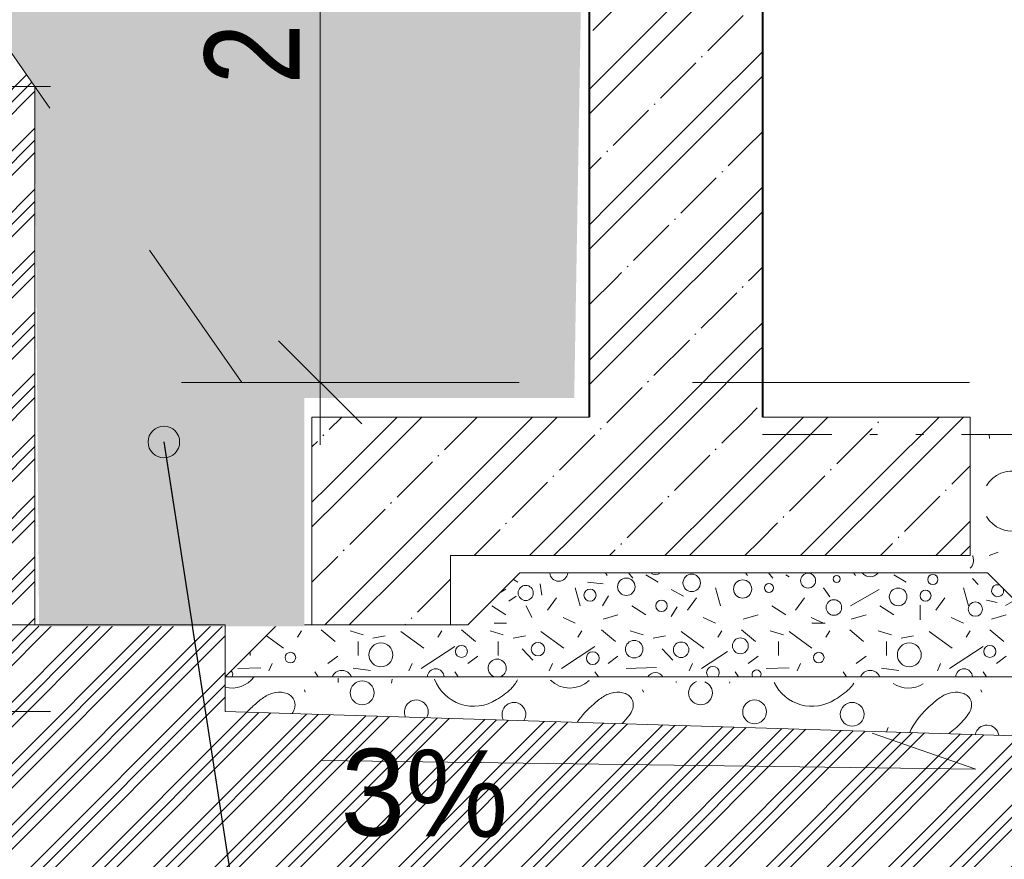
# Model space of a CAD drawing. Header units: millimetres. Extents: x -479461597 to -478645968, y -1101060132 to -1100898045.
# Tile 50 of 145: x -479098394 to -479095553, y -1101047877 to -1101045454. Entities that reach past the tile are written whole.
import ezdxf
from ezdxf.enums import TextEntityAlignment as Align

# ---------------------------------------------------------------- set-up
doc = ezdxf.new("R2010")
doc.units = ezdxf.units.MM
doc.header["$MEASUREMENT"] = 0
for name, pattern in [('Wipeout_Contour', [1000, 0, -1000]), ('Čerchovaná se dvěma tečkami', [575, 200, -110, 22.5, -110, 22.5, -110]), ('Čárkovaná L', [1300, 800, -500])]:
    doc.linetypes.add(name, pattern=pattern)
for name, color, linetype, lineweight, true_color in [('2D prvky - značky_Pero_č.__4', 7, 'Continuous', 13, 0x1a4f6e), ('Anotace - SP_Pero_č.__25', 7, 'Continuous', 13, 0x1a4f6e), ('Bourané_2D prvky - vyplně_Pero_č.__40', 7, 'Continuous', 13, 0xc9ca94), ('Bourané_Konstrukce - základy výkop_Pero_č.__109', 7, 'Continuous', 13, 0x6da3d7), ('Konstrukce - základy výkop_Pero_č.__169', 7, 'Continuous', 13, 0x6ea3d8), ('Kóty - SP_Pero_č.__25', 7, 'Continuous', 13, 0x1a4f6e), ('Kóty - SP_Pero_č.__45', 7, 'Continuous', 13, 0x1a4f6e), ('Kóty - SP_Pero_č.__85', 7, 'Continuous', 13, 0x1a4f6e), ('Situace - terén HTU_Pero_č.__186', 7, 'Continuous', 20, 0x7b0011)]:
    doc.layers.add(name, color=color, linetype=linetype, lineweight=lineweight, true_color=true_color)
for name, color, linetype in [('Bourané_2D prvky - vyplně', 7, 'Continuous'), ('Konstrukce - opěrná stěna', 7, 'Continuous'), ('Konstrukce - základy podsyp', 7, 'Continuous'), ('Kóty - SP', 7, 'Continuous')]:
    doc.layers.add(name, color=color, linetype=linetype)
for name, color, linetype, lineweight in [('Konstrukce - opěrná stěna_Pero_č.__1', 7, 'Continuous', 13), ('Konstrukce - opěrná stěna_Pero_č.__164', 250, 'Continuous', 13), ('Konstrukce - opěrná stěna_Pero_č.__8', 7, 'Continuous', 40), ('Konstrukce - základy podsyp_Pero_č.__164', 250, 'Continuous', 13), ('Konstrukce - základy podsyp_Pero_č.__96', 124, 'Continuous', 13)]:
    doc.layers.add(name, color=color, linetype=linetype, lineweight=lineweight)
doc.styles.add('GENERATED_STYLE_5', font='txt')
doc.styles.add('GENERATED_STYLE_6', font='txt')
doc.dimstyles.new('GENERATED_STYLE__1', dxfattribs={"dimtxt": 275, "dimasz": 228, "dimexe": 0.18, "dimexo": 400, "dimgap": 0.09, "dimtad": 1, "dimtih": 1, "dimtoh": 1, "dimdec": 0, "dimzin": 0, "dimdsep": 46, "dimtxsty": 'GENERATED_STYLE_5', "dimblk": 'ARROWHEAD_6', "dimblk1": 'ARROWHEAD_6', "dimblk2": 'ARROWHEAD_6', "dimcen": 0.09, "dimclrd": 256, "dimclre": 256, "dimclrt": 256, "dimazin": 0, "dimtfac": 1, "dimtdec": 4, "dimtmove": 0, "dimatfit": 3, "dimfxl": 1, "dimtolj": 1, "dimtzin": 0, "dimarcsym": 0})
doc.dimstyles.new('GENERATED_STYLE__3', dxfattribs={"dimtxt": 275, "dimasz": 228, "dimexe": 0.18, "dimexo": 400, "dimgap": 0.09, "dimtad": 1, "dimdec": 0, "dimzin": 0, "dimdsep": 46, "dimtxsty": 'GENERATED_STYLE_5', "dimblk": 'ARROWHEAD_6', "dimblk1": 'ARROWHEAD_6', "dimblk2": 'ARROWHEAD_6', "dimcen": 0.09, "dimclrd": 256, "dimclre": 256, "dimclrt": 256, "dimazin": 0, "dimtfac": 1, "dimtdec": 4, "dimtmove": 0, "dimatfit": 3, "dimfxl": 1, "dimtolj": 1, "dimtzin": 0, "dimarcsym": 0})
doc.dimstyles.new('GENERATED_STYLE__4', dxfattribs={"dimtxt": 0.18, "dimasz": 182.4, "dimexe": 0.18, "dimexo": 0.0625, "dimgap": 0.09, "dimtad": 0, "dimtih": 1, "dimtoh": 1, "dimdec": 4, "dimzin": 0, "dimdsep": 46, "dimcen": 0.09, "dimadec": 0, "dimazin": 0, "dimtfac": 1, "dimtdec": 4, "dimtmove": 0, "dimatfit": 3, "dimldrblk": 'ARROWHEAD_1', "dimfxl": 1, "dimtolj": 1, "dimtzin": 0, "dimarcsym": 0})

# ---------------------------------------------------------------- blocks, each defined once
blk = doc.blocks.new('*X61', base_point=(-479070253, -1101046200.7))
at = {"layer": 'Bourané_2D prvky - vyplně_Pero_č.__40', "color": 9, "linetype": 'Continuous', "lineweight": 13, "true_color": 0xc9ca94}
for p, q in [((-479095595.6, -1101046662.5), (-479095597, -1101046650.7)), ((-479095570.6, -1101046991), (-479095596.6, -1101047000.4)), ((-479097475.8, -1101047366.7), (-479097475.8, -1101047353.9)), ((-479097321.9, -1101047369.1), (-479097319.5, -1101047357.2)), ((-479096499.5, -1101047366.7), (-479096499.5, -1101047363.7)), ((-479096345.6, -1101047369.1), (-479096344.8, -1101047365.2)), ((-479097570.6, -1101047395.1), (-479097572.9, -1101047388)), ((-479096594.3, -1101047395.1), (-479096596.6, -1101047388)), ((-479095617.9, -1101047395.1), (-479095620.3, -1101047388)), ((-479095888.4, -1101047497), (-479095893.2, -1101047509))]:
    blk.add_line(p, q, dxfattribs=at)
for centre in [(-479097406.1, -1101047396.6), (-479096273.6, -1101047451.5), (-479095991.9, -1101047458.5)]:
    blk.add_circle(centre, 34.3, dxfattribs=at)
for centre, radius, start, end in [((-479095530.4, -1101046843.4), 86.5, 210.7592, 149.2408), ((-479095671.9, -1101047015.5), 30, 313.8895, 6.9034), ((-479095721.4, -1101047020.8), 79.8, 6.3813, 14.5813), ((-479097782.5, -1101047303), 79.9, 256.5074, 322.6906), ((-479097083.6, -1101047313.8), 121.6, 200.6542, 302.6151), ((-479097044.3, -1101047316.2), 96.3, 314.7779, 333.5355), ((-479096806.1, -1101047303), 79.9, 225.502, 313.3522), ((-479096429.7, -1101047396.6), 34.3, 109.726, 69.1282), ((-479096107.3, -1101047313.8), 121.6, 205.6809, 302.6151), ((-479096068, -1101047316.2), 96.3, 314.7779, 326.8783), ((-479095829.8, -1101047303), 79.9, 236.8171, 302.0372), ((-479097574.7, -1101047581.9), 207.1, 122.8427, 132.3696), ((-479097640, -1101047480.5), 86.5, 100.496, 122.8825), ((-479097644.7, -1101047454.9), 60.4, 68.6646, 100.5486), ((-479097635.9, -1101047432.6), 36.5, 19.3509, 68.7902), ((-479097117.5, -1101047242.6), 200.1, 299.8029, 314.8134), ((-479096598.3, -1101047581.9), 207.1, 122.8427, 132.3696), ((-479096663.7, -1101047480.5), 86.5, 100.496, 122.8825), ((-479096668.4, -1101047454.9), 60.4, 68.6646, 100.5486), ((-479096659.6, -1101047432.6), 36.5, 19.3509, 68.7902), ((-479096141.2, -1101047242.6), 200.1, 299.8029, 314.8134), ((-479095622, -1101047581.9), 207.1, 122.8427, 132.3696), ((-479095687.4, -1101047480.5), 86.5, 100.496, 122.8825), ((-479095692.1, -1101047454.9), 60.4, 68.6646, 100.5486), ((-479095683.3, -1101047432.6), 36.5, 19.3509, 68.7902), ((-479097547.7, -1101047628), 259.5, 129.9016, 137.4904), ((-479097636.1, -1101047431.4), 36.2, 341.8983, 17.4009), ((-479097249.9, -1101047451.5), 34.3, 330.4013, 206.0987), ((-479096968.2, -1101047458.5), 34.3, 327.2465, 209.2535), ((-479096571.4, -1101047628), 259.5, 129.9016, 145.7022), ((-479096659.8, -1101047431.4), 36.2, 341.8983, 17.4009), ((-479095595.1, -1101047628), 259.5, 129.9016, 148.2696), ((-479095683.5, -1101047431.4), 36.2, 341.8983, 17.4009), ((-479097666.7, -1101047420.4), 68.8, 328.2069, 341.1053), ((-479096833.5, -1101047308.6), 250.4, 314.9916, 321.8671), ((-479096690.4, -1101047420.4), 68.8, 321.4678, 341.1053), ((-479095857.2, -1101047308.6), 250.4, 310.4067, 321.8671), ((-479095714.1, -1101047420.4), 68.8, 321.4678, 341.1053), ((-479095725.4, -1101047549.8), 107.6, 147.1941, 158.9128), ((-479095603, -1101047524), 34.3, 8.5549, 167.9451), ((-479095957.9, -1101047188.4), 407.2, 306.7894, 310.2276)]:
    blk.add_arc(centre, radius, start, end, dxfattribs=at)
blk = doc.blocks.new('výplň_2_3', base_point=(-479070253, -1101046200.7))
at = {"color": 254, "linetype": 'Wipeout_Contour', "lineweight": 0, "ltscale": 25215994912.12917}
blk.add_wipeout([(-479095604.7, -1101047000.7), (-479095651.1, -1101047000.7), (-479095651.1, -1101047050.7), (-479095540.5, -1101047050.7), (-479095344.2, -1101047247), (-479095301, -1101047375.7), (-479097801.1, -1101047350.7), (-479097801.1, -1101047450.7), (-479095259, -1101047528.4), (-479095168, -1101047859.2), (-479094914.9, -1101047859.2), (-479094839.2, -1101047650.9), (-479082278.3, -1101047450.5), (-479068802.5, -1101047585.3), (-479068700, -1101047958.3), (-479068405.7, -1101047958.3), (-479068300.6, -1101047576), (-479067167.3, -1101047564.7), (-479067150.4, -1101046721.3), (-479068253.1, -1101046650.7), (-479095604.7, -1101046650.7)], dxfattribs=at).dxf.layer = 'Bourané_2D prvky - vyplně'
at = {"layer": 'Bourané_2D prvky - vyplně_Pero_č.__40', "color": 9, "linetype": 'Continuous', "lineweight": 13, "true_color": 0xc9ca94}
blk.add_blockref('*X61', (-479070253, -1101046200.7), dxfattribs=at)
blk = doc.blocks.new('*X64', base_point=(-479070253, -1101046200.7))
at = {"layer": 'Konstrukce - opěrná stěna_Pero_č.__164', "color": 250, "linetype": 'Continuous', "lineweight": 13}
for p, q in [((-479097506.4, -1101046802), (-479097305, -1101046600.7)), ((-479097500.9, -1101046636.5), (-479097465.1, -1101046600.7)), ((-479097471, -1101046837.3), (-479097234.3, -1101046600.7)), ((-479097471, -1101046837.3), (-479097234.3, -1101046600.7)), ((-479097117.9, -1101046644.3), (-479097074.2, -1101046600.7)), ((-479097037.8, -1101046724.3), (-479096914.1, -1101046600.7)), ((-479097002.5, -1101046759.7), (-479096843.4, -1101046600.7)), ((-479097002.5, -1101046759.7), (-479096843.4, -1101046600.7)), ((-479096700.4, -1101046617.7), (-479096683.3, -1101046600.7)), ((-479096569.3, -1101046646.7), (-479096523.2, -1101046600.7)), ((-479096533.9, -1101046682.1), (-479096452.5, -1101046600.7)), ((-479096533.9, -1101046682.1), (-479096452.5, -1101046600.7)), ((-479096373.8, -1101046842.2), (-479096132.3, -1101046600.7)), ((-479096368.4, -1101046676.6), (-479096292.4, -1101046600.7)), ((-479096338.5, -1101046877.5), (-479096065.4, -1101046604.4)), ((-479096338.5, -1101046877.5), (-479096065.4, -1101046604.4)), ((-479096065.4, -1101046604.4), (-479096061.6, -1101046600.7)), ((-479096065.4, -1101046604.4), (-479096061.6, -1101046600.7)), ((-479095918.4, -1101046617.5), (-479095915.8, -1101046614.9)), ((-479095905.3, -1101046764.5), (-479095741.4, -1101046600.7)), ((-479095869.9, -1101046799.9), (-479095670.7, -1101046600.7)), ((-479095869.9, -1101046799.9), (-479095670.7, -1101046600.7)), ((-479096718.9, -1101046636.2), (-479096716.3, -1101046633.6)), ((-479095985.4, -1101046684.5), (-479095934.3, -1101046633.4)), ((-479097551.1, -1101046686.6), (-479097535.3, -1101046670.9)), ((-479097519.4, -1101046654.9), (-479097516.8, -1101046652.4)), ((-479097168.9, -1101046695.4), (-479097117.9, -1101046644.3)), ((-479096842.4, -1101046919.8), (-479096569.3, -1101046646.7)), ((-479096836.9, -1101046754.3), (-479096734.8, -1101046652.1)), ((-479096807, -1101046955.1), (-479096533.9, -1101046682.1)), ((-479096807, -1101046955.1), (-479096533.9, -1101046682.1)), ((-479096386.9, -1101046695.1), (-479096384.3, -1101046692.5)), ((-479096036.4, -1101046735.5), (-479095985.4, -1101046684.5)), ((-479097310.9, -1101046997.4), (-479097037.8, -1101046724.3)), ((-479097187.4, -1101046713.9), (-479097184.9, -1101046711.3)), ((-479096453.9, -1101046762.1), (-479096402.8, -1101046711)), ((-479097305.5, -1101046831.9), (-479097203.3, -1101046729.8)), ((-479096054.9, -1101046754), (-479096052.3, -1101046751.5)), ((-479095704.4, -1101046794.5), (-479095651.1, -1101046741.1)), ((-479097275.6, -1101047032.8), (-479097002.5, -1101046759.7)), ((-479097275.6, -1101047032.8), (-479097002.5, -1101046759.7)), ((-479096855.4, -1101046772.8), (-479096852.9, -1101046770.2)), ((-479096505, -1101046813.2), (-479096453.9, -1101046762.1)), ((-479096173, -1101046872.1), (-479096070.8, -1101046770)), ((-479096141.4, -1101047000.7), (-479095905.3, -1101046764.5)), ((-479097551.1, -1101046846.7), (-479097506.4, -1101046802)), ((-479096922.4, -1101046839.7), (-479096871.4, -1101046788.7)), ((-479096070.7, -1101047000.7), (-479095869.9, -1101046799.9)), ((-479096070.7, -1101047000.7), (-479095869.9, -1101046799.9)), ((-479095722.9, -1101046812.9), (-479095720.3, -1101046810.4)), ((-479097551.1, -1101046917.4), (-479097471, -1101046837.3)), ((-479097551.1, -1101046917.4), (-479097471, -1101046837.3)), ((-479096973.5, -1101046890.8), (-479096922.4, -1101046839.7)), ((-479096532.3, -1101047000.7), (-479096373.8, -1101046842.2)), ((-479096523.5, -1101046831.7), (-479096520.9, -1101046829.1)), ((-479095789.9, -1101046879.9), (-479095738.8, -1101046828.9)), ((-479097391, -1101046917.4), (-479097339.9, -1101046866.3)), ((-479097324, -1101046850.4), (-479097321.4, -1101046847.8)), ((-479096641.5, -1101046949.7), (-479096539.4, -1101046847.6)), ((-479096461.6, -1101047000.7), (-479096338.5, -1101046877.5)), ((-479096461.6, -1101047000.7), (-479096338.5, -1101046877.5)), ((-479096191.5, -1101046890.6), (-479096188.9, -1101046888)), ((-479095841, -1101046931), (-479095789.9, -1101046879.9)), ((-479097442, -1101046968.4), (-479097391, -1101046917.4)), ((-479097083.3, -1101047000.7), (-479097007.9, -1101046925.2)), ((-479096992, -1101046909.3), (-479096989.4, -1101046906.7)), ((-479096923.2, -1101047000.7), (-479096842.4, -1101046919.8)), ((-479096258.4, -1101046957.6), (-479096207.4, -1101046906.5)), ((-479095709.9, -1101046960), (-479095651.1, -1101046901.2)), ((-479096852.5, -1101047000.7), (-479096807, -1101046955.1)), ((-479096852.5, -1101047000.7), (-479096807, -1101046955.1)), ((-479095859.5, -1101046949.5), (-479095856.9, -1101046946.9)), ((-479097460.5, -1101046986.9), (-479097457.9, -1101046984.4)), ((-479096692.4, -1101047000.7), (-479096675.9, -1101046984.1)), ((-479096660, -1101046968.2), (-479096657.4, -1101046965.6)), ((-479096301.5, -1101047000.7), (-479096258.4, -1101046957.6)), ((-479095910.6, -1101047000.7), (-479095875.4, -1101046965.4)), ((-479095750.5, -1101047000.7), (-479095709.9, -1101046960)), ((-479095674.5, -1101046995.3), (-479095651.1, -1101046972)), ((-479095674.5, -1101046995.3), (-479095651.1, -1101046972)), ((-479097551.1, -1101047077.5), (-479097476.4, -1101047002.9)), ((-479097514.1, -1101047200.7), (-479097310.9, -1101046997.4)), ((-479095679.8, -1101047000.7), (-479095674.5, -1101046995.3)), ((-479095679.8, -1101047000.7), (-479095674.5, -1101046995.3)), ((-479097443.4, -1101047200.7), (-479097275.6, -1101047032.8)), ((-479097443.4, -1101047200.7), (-479097275.6, -1101047032.8)), ((-479097195.5, -1101047112.8), (-479097151.1, -1101047068.4)), ((-479097246.6, -1101047163.9), (-479097195.5, -1101047112.8)), ((-479097265.1, -1101047182.4), (-479097262.5, -1101047179.8)), ((-479097283.3, -1101047200.7), (-479097281, -1101047198.3))]:
    blk.add_line(p, q, dxfattribs=at)
blk = doc.blocks.new('Řez_11_3', base_point=(-479070253, -1101046200.7))
at = {"layer": 'Konstrukce - opěrná stěna_Pero_č.__1', "color": 7, "linetype": 'Continuous', "lineweight": 13}
for p, q in [((-479097551.1, -1101046600.7), (-479097551.1, -1101047200.7)), ((-479096751.1, -1101046600.7), (-479097551.1, -1101046600.7)), ((-479095651.1, -1101046600.7), (-479096251.1, -1101046600.7)), ((-479095651.1, -1101046600.7), (-479095651.1, -1101047000.7)), ((-479097151.1, -1101047000.7), (-479097151.1, -1101047200.7)), ((-479095651.1, -1101047000.7), (-479097151.1, -1101047000.7))]:
    blk.add_line(p, q, dxfattribs=at)
at = {"layer": 'Konstrukce - opěrná stěna', "lineweight": 0}
blk.add_blockref('*X64', (-479070253, -1101046200.7), dxfattribs=at)
blk = doc.blocks.new('*X66', base_point=(-479070253, -1101046200.7))
at = {"layer": 'Konstrukce - základy podsyp_Pero_č.__164', "color": 250, "linetype": 'Continuous', "lineweight": 13}
for p, q in [((-479096969.8, -1101047069.3), (-479096956.5, -1101047077.3)), ((-479096703.8, -1101047050.7), (-479096698.7, -1101047058.4)), ((-479096637.3, -1101047050.7), (-479096625.4, -1101047065.5)), ((-479096587.6, -1101047056.1), (-479096552.1, -1101047077.3)), ((-479096299.4, -1101047050.7), (-479096294.4, -1101047058.4)), ((-479096233, -1101047050.7), (-479096221.1, -1101047065.5)), ((-479096183.2, -1101047056.1), (-479096174.2, -1101047061.5)), ((-479095987.7, -1101047050.7), (-479095982.7, -1101047058.4)), ((-479095871.5, -1101047056.1), (-479095836.1, -1101047077.3)), ((-479095644.8, -1101047066.4), (-479095628.7, -1101047084.2)), ((-479097006.3, -1101047105.9), (-479096991.4, -1101047097.4)), ((-479096892.6, -1101047082.1), (-479096887.9, -1101047115.2)), ((-479096791, -1101047093.9), (-479096776.8, -1101047145.9)), ((-479096755.5, -1101047077.3), (-479096710.6, -1101047082.1)), ((-479096514.3, -1101047098.6), (-479096478.8, -1101047117.5)), ((-479096386.6, -1101047093.9), (-479096372.4, -1101047145.9)), ((-479096074.9, -1101047093.9), (-479096056.1, -1101047119.7)), ((-479095996.8, -1101047145.9), (-479095914.1, -1101047098.6)), ((-479095670.5, -1101047093.9), (-479095656.3, -1101047145.9)), ((-479096982.5, -1101047131.7), (-479096961.2, -1101047117.5)), ((-479096845.3, -1101047122.3), (-479096871.3, -1101047157.7)), ((-479096712.9, -1101047145.9), (-479096695.3, -1101047116.4)), ((-479096441, -1101047122.3), (-479096467, -1101047157.7)), ((-479096129.3, -1101047122.3), (-479096155.3, -1101047157.7)), ((-479095724.9, -1101047122.3), (-479095750.9, -1101047157.7)), ((-479097032.1, -1101047145.9), (-479096991.9, -1101047171.9)), ((-479096932.8, -1101047145.9), (-479096916.3, -1101047179)), ((-479096627.8, -1101047145.9), (-479096587.6, -1101047171.9)), ((-479096496.9, -1101047148.7), (-479096514.3, -1101047176.7)), ((-479096223.4, -1101047145.9), (-479096183.2, -1101047171.9)), ((-479095911.7, -1101047145.9), (-479095871.5, -1101047171.9)), ((-479095795.9, -1101047143.6), (-479095795.9, -1101047186.1)), ((-479095604.5, -1101047129.3), (-479095573.8, -1101047135.8)), ((-479095549.4, -1101047144.7), (-479095522.5, -1101047129.3)), ((-479095507.4, -1101047145.9), (-479095503.1, -1101047148.7)), ((-479097072.4, -1101047171.9), (-479097072.3, -1101047171.9)), ((-479096826.4, -1101047179), (-479096791, -1101047195.7)), ((-479096710.6, -1101047183.8), (-479096668, -1101047171.9)), ((-479096422.1, -1101047179), (-479096386.6, -1101047195.7)), ((-479096306.2, -1101047183.8), (-479096263.6, -1101047171.9)), ((-479096110.4, -1101047179), (-479096074.9, -1101047195.7)), ((-479095994.5, -1101047183.8), (-479095951.9, -1101047171.9)), ((-479095706, -1101047179), (-479095670.5, -1101047195.7)), ((-479095590.1, -1101047183.8), (-479095547.6, -1101047171.9)), ((-479097025, -1101047195.7), (-479096989.6, -1101047195.7)), ((-479096108, -1101047195.7), (-479096070.2, -1101047195.7)), ((-479095500.3, -1101047195.7), (-479095464.8, -1101047195.7)), ((-479097682.3, -1101047231.8), (-479097632.8, -1101047267.2)), ((-479097592.6, -1101047236.4), (-479097580.7, -1101047217.5)), ((-479097524, -1101047215.1), (-479097483.8, -1101047248.2)), ((-479097441.2, -1101047217.5), (-479097403.4, -1101047229.3)), ((-479097375, -1101047238.8), (-479097339.5, -1101047231.7)), ((-479097294.6, -1101047219.9), (-479097228.4, -1101047267.2)), ((-479097188.2, -1101047236.4), (-479097176.4, -1101047217.5)), ((-479097119.6, -1101047215.1), (-479097079.4, -1101047248.2)), ((-479097036.9, -1101047217.5), (-479096999, -1101047229.3)), ((-479096970.7, -1101047238.8), (-479096935.2, -1101047231.7)), ((-479096890.3, -1101047219.9), (-479096824.1, -1101047267.2)), ((-479096783.9, -1101047236.4), (-479096772, -1101047217.5)), ((-479096715.3, -1101047215.1), (-479096675.1, -1101047248.2)), ((-479096632.5, -1101047217.5), (-479096594.7, -1101047229.3)), ((-479096566.3, -1101047238.8), (-479096530.8, -1101047231.7)), ((-479096485.9, -1101047219.9), (-479096419.7, -1101047267.2)), ((-479096379.5, -1101047236.4), (-479096367.7, -1101047217.5)), ((-479096310.9, -1101047215.1), (-479096270.7, -1101047248.2)), ((-479096228.2, -1101047217.5), (-479096190.3, -1101047229.3)), ((-479096174.2, -1101047219.9), (-479096108, -1101047267.2)), ((-479096067.8, -1101047236.4), (-479096056, -1101047217.5)), ((-479095999.2, -1101047215.1), (-479095959, -1101047248.2)), ((-479095916.5, -1101047217.5), (-479095878.6, -1101047229.3)), ((-479095850.2, -1101047238.8), (-479095814.8, -1101047231.7)), ((-479095769.8, -1101047219.9), (-479095703.6, -1101047267.2)), ((-479095663.4, -1101047236.4), (-479095651.6, -1101047217.5)), ((-479095594.9, -1101047215.1), (-479095554.7, -1101047248.2)), ((-479095512.1, -1101047217.5), (-479095474.3, -1101047229.3)), ((-479095445.9, -1101047238.8), (-479095418.5, -1101047233.3)), ((-479097417.6, -1101047288.4), (-479097417.6, -1101047248.2)), ((-479097235.5, -1101047326.3), (-479097138.6, -1101047262.4)), ((-479097013.2, -1101047288.4), (-479097013.2, -1101047248.2)), ((-479096831.1, -1101047326.3), (-479096734.2, -1101047262.4)), ((-479096204.5, -1101047288.4), (-479096204.5, -1101047248.2)), ((-479095892.8, -1101047288.4), (-479095892.8, -1101047248.2)), ((-479095710.7, -1101047326.3), (-479095613.8, -1101047262.4)), ((-479095488.5, -1101047288.4), (-479095488.5, -1101047248.2)), ((-479097729.3, -1101047288.4), (-479097729.3, -1101047278.8)), ((-479097476.7, -1101047290.8), (-479097505.1, -1101047312.1)), ((-479097072.3, -1101047290.8), (-479097100.7, -1101047312.1)), ((-479096944.7, -1101047269.5), (-479096913.9, -1101047302.6)), ((-479096668, -1101047290.8), (-479096696.4, -1101047312.1)), ((-479096540.3, -1101047269.5), (-479096509.6, -1101047302.6)), ((-479096426.8, -1101047326.3), (-479096351.9, -1101047276.9)), ((-479096263.6, -1101047290.8), (-479096292, -1101047312.1)), ((-479095951.9, -1101047290.8), (-479095980.3, -1101047312.1)), ((-479095547.6, -1101047290.8), (-479095575.9, -1101047312.1)), ((-479095419.9, -1101047269.5), (-479095389.1, -1101047302.6)), ((-479097764.8, -1101047326.3), (-479097699, -1101047324.5)), ((-479097665.9, -1101047312.1), (-479097675.3, -1101047333.4)), ((-479097432.4, -1101047325.7), (-479097382.5, -1101047332)), ((-479097261.5, -1101047312.1), (-479097271, -1101047333.4)), ((-479096857.2, -1101047312.1), (-479096866.6, -1101047333.4)), ((-479096644.3, -1101047326.3), (-479096556.9, -1101047323.9)), ((-479096452.8, -1101047312.1), (-479096462.3, -1101047333.4)), ((-479096240, -1101047326.3), (-479096174.2, -1101047324.5)), ((-479096141.1, -1101047312.1), (-479096150.6, -1101047333.4)), ((-479095907.6, -1101047325.7), (-479095857.7, -1101047332)), ((-479095736.7, -1101047312.1), (-479095746.2, -1101047333.4)), ((-479095334.6, -1101047317.1), (-479095341.8, -1101047333.4)), ((-479097542.9, -1101047335.7), (-479097533.2, -1101047350.7)), ((-479097138.6, -1101047335.7), (-479097128.8, -1101047350.7)), ((-479096734.2, -1101047335.7), (-479096724.5, -1101047350.7)), ((-479096329.8, -1101047335.7), (-479096320.1, -1101047350.7)), ((-479096018.1, -1101047335.7), (-479096008.4, -1101047350.7)), ((-479095613.8, -1101047335.7), (-479095604, -1101047350.7))]:
    blk.add_line(p, q, dxfattribs=at)
for centre, radius in [((-479096643.7, -1101047090.6), 25.1), ((-479096455, -1101047079.3), 25.2), ((-479096119.1, -1101047072.9), 21.6), ((-479096036.8, -1101047068), 10.2), ((-479095759.3, -1101047069.6), 14.6), ((-479096934.1, -1101047108.4), 21.9), ((-479096748.5, -1101047114.8), 17.4), ((-479096308.2, -1101047097.1), 26.3), ((-479096232.4, -1101047093.8), 13), ((-479095859.3, -1101047119.7), 25.5), ((-479095780.3, -1101047116.4), 15.9), ((-479096542.1, -1101047145.5), 16.6), ((-479096044.8, -1101047150.3), 22.5), ((-479095636.7, -1101047155.1), 20.7), ((-479096314.6, -1101047261), 22.9), ((-479097351.9, -1101047286.8), 34.5), ((-479097119.6, -1101047277.1), 17.4), ((-479096898.6, -1101047270.7), 19.5), ((-479096621.1, -1101047270.7), 25.2), ((-479096485.6, -1101047272.3), 22.4), ((-479095827.1, -1101047286.8), 34.5), ((-479095594.8, -1101047277.1), 17.4), ((-479097613.2, -1101047294.9), 15.3), ((-479096740.5, -1101047296.5), 18.4), ((-479096088.4, -1101047294.9), 15.3)]:
    blk.add_circle(centre, radius, dxfattribs=at)
for centre, radius, start, end in [((-479096838.9, -1101047048.7), 26, 184.3819, 355.6181), ((-479096559.8, -1101047030.9), 24.6, 233.4242, 306.5758), ((-479095940, -1101047030.9), 30.6, 220.1419, 319.8581), ((-479095572.2, -1101047101.9), 17.4, 69.6359, 20.3641), ((-479095373.8, -1101047270.7), 19.5, 150.3823, 299.6177), ((-479097016.3, -1101047325.4), 26.1, 284.329, 255.671), ((-479096393.7, -1101047338.4), 18.3, 317.8925, 222.1075), ((-479095491.6, -1101047325.4), 26.1, 284.329, 255.671), ((-479097792.6, -1101047343.3), 13, 325.3308, 48.433), ((-479097464.8, -1101047362.6), 30.6, 23.0009, 156.9991), ((-479097193.8, -1101047351.3), 24.2, 1.5811, 178.4189), ((-479096559.8, -1101047362.6), 24.6, 29.1269, 150.8731), ((-479096267.8, -1101047343.3), 13, 325.3308, 214.6692), ((-479095940, -1101047362.6), 30.6, 23.0009, 156.9991), ((-479095669, -1101047351.3), 24.2, 1.5811, 178.4189)]:
    blk.add_arc(centre, radius, start, end, dxfattribs=at)
blk = doc.blocks.new('Řez_12_3', base_point=(-479070253, -1101046200.7))
at = {"layer": 'Konstrukce - základy podsyp_Pero_č.__164', "color": 250, "linetype": 'Continuous', "lineweight": 13}
for p, q in [((-479096951.1, -1101047050.7), (-479097101.1, -1101047200.7)), ((-479095601.1, -1101047050.7), (-479096951.1, -1101047050.7)), ((-479095601.1, -1101047050.7), (-479095301.1, -1101047350.7)), ((-479097651.1, -1101047200.7), (-479097801.1, -1101047350.7)), ((-479097551.1, -1101047200.7), (-479097651.1, -1101047200.7)), ((-479097151.1, -1101047200.7), (-479097551.1, -1101047200.7)), ((-479097101.1, -1101047200.7), (-479097151.1, -1101047200.7)), ((-479095301.1, -1101047350.7), (-479097801.1, -1101047350.7))]:
    blk.add_line(p, q, dxfattribs=at)
at = {"layer": 'Konstrukce - základy podsyp', "lineweight": 0}
blk.add_blockref('*X66', (-479070253, -1101046200.7), dxfattribs=at)
blk = doc.blocks.new('*X69', base_point=(-479070253, -1101046200.7))
at = {"layer": 'Konstrukce - opěrná stěna_Pero_č.__164', "color": 250, "linetype": 'Continuous', "lineweight": 13}
for p, q in [((-479096751.1, -1101045335.6), (-479096616.1, -1101045200.7)), ((-479096751.1, -1101045264.9), (-479096686.9, -1101045200.7)), ((-479096751.1, -1101045335.6), (-479096616.1, -1101045200.7)), ((-479096467.5, -1101045212.1), (-479096456, -1101045200.7)), ((-479096336.4, -1101045241.1), (-479096295.9, -1101045200.7)), ((-479096609.5, -1101045514.2), (-479096336.4, -1101045241.1)), ((-479096604, -1101045348.7), (-479096501.9, -1101045246.5)), ((-479096486, -1101045230.6), (-479096483.4, -1101045228)), ((-479096301, -1101045276.5), (-479096251.1, -1101045226.5)), ((-479096301, -1101045276.5), (-479096251.1, -1101045226.5)), ((-479096574.1, -1101045549.5), (-479096301, -1101045276.5)), ((-479096574.1, -1101045549.5), (-479096301, -1101045276.5)), ((-479096622.5, -1101045367.2), (-479096620, -1101045364.6)), ((-479096689.5, -1101045434.1), (-479096638.5, -1101045383.1)), ((-479096272.1, -1101045407.6), (-479096251.1, -1101045386.6)), ((-479096740.6, -1101045485.2), (-479096689.5, -1101045434.1)), ((-479096408.6, -1101045544.1), (-479096306.5, -1101045442)), ((-479096290.5, -1101045426.1), (-479096288, -1101045423.5)), ((-479096751.1, -1101045655.8), (-479096609.5, -1101045514.2)), ((-479096751.1, -1101045726.5), (-479096574.1, -1101045549.5)), ((-479096751.1, -1101045726.5), (-479096574.1, -1101045549.5)), ((-479096427.1, -1101045562.6), (-479096424.5, -1101045560)), ((-479096414, -1101045709.6), (-479096251.1, -1101045546.7)), ((-479096494.1, -1101045629.6), (-479096443, -1101045578.5)), ((-479096378.7, -1101045745), (-479096251.1, -1101045617.4)), ((-479096378.7, -1101045745), (-479096251.1, -1101045617.4)), ((-479096545.1, -1101045680.7), (-479096494.1, -1101045629.6)), ((-479096563.6, -1101045699.2), (-479096561, -1101045696.6)), ((-479096687.1, -1101045982.7), (-479096414, -1101045709.6)), ((-479096681.7, -1101045817.2), (-479096579.5, -1101045715.1)), ((-479096651.8, -1101046018.1), (-479096378.7, -1101045745)), ((-479096651.8, -1101046018.1), (-479096378.7, -1101045745)), ((-479096298.6, -1101045825), (-479096251.1, -1101045777.5)), ((-479096700.2, -1101045835.7), (-479096697.6, -1101045833.1)), ((-479096349.7, -1101045876.1), (-479096298.6, -1101045825)), ((-479096751.1, -1101045886.6), (-479096716.1, -1101045851.6)), ((-479096368.2, -1101045894.6), (-479096365.6, -1101045892)), ((-479096486.2, -1101046012.6), (-479096384.1, -1101045910.5)), ((-479096491.7, -1101046178.2), (-479096251.1, -1101045937.6)), ((-479096751.1, -1101046046.7), (-479096687.1, -1101045982.7)), ((-479096751.1, -1101046117.4), (-479096651.8, -1101046018.1)), ((-479096751.1, -1101046117.4), (-479096651.8, -1101046018.1)), ((-479096443.4, -1101046200.7), (-479096251.1, -1101046008.3)), ((-479096443.4, -1101046200.7), (-479096251.1, -1101046008.3)), ((-479096571.7, -1101046098.1), (-479096520.6, -1101046047.1)), ((-479096504.7, -1101046031.1), (-479096502.1, -1101046028.6)), ((-479096622.8, -1101046149.2), (-479096571.7, -1101046098.1)), ((-479096674.2, -1101046200.7), (-479096657.2, -1101046183.6)), ((-479096641.3, -1101046167.7), (-479096638.7, -1101046165.1)), ((-479096514.1, -1101046200.7), (-479096491.7, -1101046178.2)), ((-479096283.3, -1101046200.7), (-479096251.1, -1101046168.4))]:
    blk.add_line(p, q, dxfattribs=at)
blk = doc.blocks.new('Řez_14_3', base_point=(-479070253, -1101046200.7))
at = {"layer": 'Konstrukce - opěrná stěna_Pero_č.__8', "color": 7, "linetype": 'Continuous', "lineweight": 40}
for p, q in [((-479096751.1, -1101045200.7), (-479096751.1, -1101046200.7)), ((-479096251.1, -1101045200.7), (-479096751.1, -1101045200.7)), ((-479096251.1, -1101045200.7), (-479096251.1, -1101046200.7))]:
    blk.add_line(p, q, dxfattribs=at)
at = {"layer": 'Konstrukce - opěrná stěna', "lineweight": 0}
blk.add_blockref('*X69', (-479070253, -1101046200.7), dxfattribs=at)
blk = doc.blocks.new('*X72', base_point=(-479070253, -1101046200.7))
at = {"layer": 'Konstrukce - opěrná stěna_Pero_č.__164', "color": 250, "linetype": 'Continuous', "lineweight": 13}
for p, q in [((-479096751.1, -1101046277.5), (-479096674.2, -1101046200.7)), ((-479096751.1, -1101046437.6), (-479096514.1, -1101046200.7)), ((-479096729.4, -1101046486.6), (-479096456.3, -1101046213.5)), ((-479096729.4, -1101046486.6), (-479096456.3, -1101046213.5)), ((-479096456.3, -1101046213.5), (-479096443.4, -1101046200.7)), ((-479096456.3, -1101046213.5), (-479096443.4, -1101046200.7)), ((-479096290.8, -1101046208.1), (-479096283.3, -1101046200.7)), ((-479096376.3, -1101046293.6), (-479096325.2, -1101046242.5)), ((-479096309.3, -1101046226.6), (-479096306.7, -1101046224)), ((-479096427.3, -1101046344.6), (-479096376.3, -1101046293.6)), ((-479096296.2, -1101046373.6), (-479096251.1, -1101046328.5)), ((-479096563.9, -1101046481.2), (-479096461.7, -1101046379)), ((-479096523.2, -1101046600.7), (-479096296.2, -1101046373.6)), ((-479096445.8, -1101046363.1), (-479096443.2, -1101046360.6)), ((-479096452.5, -1101046600.7), (-479096260.9, -1101046409)), ((-479096452.5, -1101046600.7), (-479096260.9, -1101046409)), ((-479096260.9, -1101046409), (-479096251.1, -1101046399.2)), ((-479096260.9, -1101046409), (-479096251.1, -1101046399.2)), ((-479096751.1, -1101046508.3), (-479096729.4, -1101046486.6)), ((-479096751.1, -1101046508.3), (-479096729.4, -1101046486.6)), ((-479096582.4, -1101046499.7), (-479096579.8, -1101046497.1)), ((-479096649.3, -1101046566.7), (-479096598.3, -1101046515.6)), ((-479096683.3, -1101046600.7), (-479096649.3, -1101046566.7)), ((-479096292.4, -1101046600.7), (-479096266.3, -1101046574.5))]:
    blk.add_line(p, q, dxfattribs=at)
blk = doc.blocks.new('Řez_16_3', base_point=(-479070253, -1101046200.7))
at = {"layer": 'Konstrukce - opěrná stěna_Pero_č.__8', "color": 7, "linetype": 'Continuous', "lineweight": 40}
for p, q in [((-479096751.1, -1101046200.7), (-479096751.1, -1101046600.7)), ((-479096251.1, -1101046200.7), (-479096251.1, -1101046600.7))]:
    blk.add_line(p, q, dxfattribs=at)
at = {"layer": 'Konstrukce - opěrná stěna', "lineweight": 0}
blk.add_blockref('*X72', (-479070253, -1101046200.7), dxfattribs=at)
blk = doc.blocks.new('*D91', base_point=(-479070253, -1101046200.7))
at = {"layer": 'Kóty - SP_Pero_č.__45', "color": 146, "linetype": 'Continuous', "lineweight": 13, "true_color": 0x1a4f6e}
for p, q in [((-479097407.2, -1101044109.3), (-479097647.2, -1101043869.3)), ((-479097647.2, -1101046380.7), (-479097407.2, -1101046620.7))]:
    blk.add_line(p, q, dxfattribs=at)
at = {"layer": 'Kóty - SP_Pero_č.__85', "color": 146, "linetype": 'Continuous', "lineweight": 13, "true_color": 0x1a4f6e}
for p, q in [((-479097527.2, -1101043989.3), (-479097527.2, -1101043809.3)), ((-479097302.2, -1101043989.3), (-479097927.2, -1101043989.3)), ((-479097527.2, -1101046500.7), (-479097527.2, -1101043989.3)), ((-479097302.2, -1101046500.7), (-479097927.2, -1101046500.7)), ((-479097527.2, -1101046680.7), (-479097527.2, -1101046500.7))]:
    blk.add_line(p, q, dxfattribs=at)
at = {"layer": 'Kóty - SP_Pero_č.__25', "color": 146, "lineweight": 13, "true_color": 0x1a4f6e, "insert": (-479097582.2, -1101045641), "char_height": 275, "attachment_point": 7, "rotation": 90, "style": 'GENERATED_STYLE_5'}
blk.add_mtext('\\A1;{\\pql;\\fArial Narrow|b0|i0|c238|p34;2\xa0511}', dxfattribs=at)
blk = doc.blocks.new('ARROWHEAD_6')
at = {"color": 0, "linetype": 'Continuous', "lineweight": 0}
for p, q in [((-0.5, -0.5), (0.5, 0.5)), ((0, 0), (-1, 0))]:
    blk.add_line(p, q, dxfattribs=at)
blk = doc.blocks.new('*D94', base_point=(-479070253, -1101046200.7))
at = {"layer": 'Kóty - SP_Pero_č.__45', "color": 146, "linetype": 'Continuous', "lineweight": 13, "true_color": 0x1a4f6e}
for p, q in [((-479098825.6, -1101047080.7), (-479098585.6, -1101047320.7)), ((-479098825.6, -1101047330.7), (-479098585.6, -1101047570.7))]:
    blk.add_line(p, q, dxfattribs=at)
at = {"layer": 'Kóty - SP_Pero_č.__85', "color": 146, "linetype": 'Continuous', "lineweight": 13, "true_color": 0x1a4f6e}
for p, q in [((-479098305.6, -1101047200.7), (-479098930.6, -1101047200.7)), ((-479098705.6, -1101047450.7), (-479098705.6, -1101047200.7)), ((-479098305.6, -1101047450.7), (-479098930.6, -1101047450.7)), ((-479098705.6, -1101047630.7), (-479098705.6, -1101047450.7))]:
    blk.add_line(p, q, dxfattribs=at)
at = {"layer": 'Kóty - SP_Pero_č.__25', "color": 146, "lineweight": 13, "true_color": 0x1a4f6e, "insert": (-479098760.6, -1101048098.7), "char_height": 275, "attachment_point": 7, "rotation": 90, "style": 'GENERATED_STYLE_5'}
blk.add_mtext('\\A1;{\\pql;\\fArial Narrow|b0|i0|c238|p34;250}', dxfattribs=at)
blk = doc.blocks.new('*D95', base_point=(-479070253, -1101046200.7))
at = {"layer": 'Kóty - SP_Pero_č.__45', "color": 146, "linetype": 'Continuous', "lineweight": 13, "true_color": 0x1a4f6e}
for p, q in [((-479098585.6, -1101045766.6), (-479098825.6, -1101045526.6)), ((-479098825.6, -1101047080.7), (-479098585.6, -1101047320.7))]:
    blk.add_line(p, q, dxfattribs=at)
at = {"layer": 'Kóty - SP_Pero_č.__85', "color": 146, "linetype": 'Continuous', "lineweight": 13, "true_color": 0x1a4f6e}
for p, q in [((-479098705.6, -1101045646.6), (-479098705.6, -1101045466.6)), ((-479098305.6, -1101045646.6), (-479098930.6, -1101045646.6)), ((-479098705.6, -1101047200.7), (-479098705.6, -1101045646.6)), ((-479098305.6, -1101047200.7), (-479098930.6, -1101047200.7))]:
    blk.add_line(p, q, dxfattribs=at)
at = {"layer": 'Kóty - SP_Pero_č.__25', "color": 146, "lineweight": 13, "true_color": 0x1a4f6e, "insert": (-479098760.6, -1101046819.6), "char_height": 275, "attachment_point": 7, "rotation": 90, "style": 'GENERATED_STYLE_5'}
blk.add_mtext('\\A1;{\\pql;\\fArial Narrow|b0|i0|c238|p34;1\xa0554}', dxfattribs=at)
blk = doc.blocks.new('*D104', base_point=(-479070253, -1101046200.7))
at = {"layer": 'Kóty - SP_Pero_č.__45', "color": 146, "linetype": 'Continuous', "lineweight": 13, "true_color": 0x1a4f6e}
for p, q in [((-479097633.1, -1101049220.5), (-479097873.1, -1101049460.5)), ((-479082158.3, -1101049220.5), (-479082398.3, -1101049460.5))]:
    blk.add_line(p, q, dxfattribs=at)
at = {"layer": 'Kóty - SP_Pero_č.__85', "color": 146, "linetype": 'Continuous', "lineweight": 13, "true_color": 0x1a4f6e}
for p, q in [((-479097753.1, -1101049565.5), (-479097753.1, -1101048940.5)), ((-479082278.3, -1101049565.5), (-479082278.3, -1101048940.5)), ((-479097933.1, -1101049340.5), (-479097753.1, -1101049340.5)), ((-479097753.1, -1101049340.5), (-479082278.3, -1101049340.5))]:
    blk.add_line(p, q, dxfattribs=at)
at = {"layer": 'Kóty - SP_Pero_č.__25', "color": 146, "lineweight": 13, "true_color": 0x1a4f6e, "insert": (-479090499.7, -1101049285.5), "char_height": 275, "attachment_point": 7, "style": 'GENERATED_STYLE_5'}
blk.add_mtext('\\A1;{\\pql;\\fArial Narrow|b0|i0|c238|p34;15\xa0475}', dxfattribs=at)
blk = doc.blocks.new('*D106', base_point=(-479070253, -1101046200.7))
at = {"layer": 'Kóty - SP_Pero_č.__45', "color": 146, "linetype": 'Continuous', "lineweight": 13, "true_color": 0x1a4f6e}
for p, q in [((-479097407.2, -1101044109.3), (-479097647.2, -1101043869.3)), ((-479097647.2, -1101046380.7), (-479097407.2, -1101046620.7))]:
    blk.add_line(p, q, dxfattribs=at)
at = {"layer": 'Kóty - SP_Pero_č.__85', "color": 146, "linetype": 'Continuous', "lineweight": 13, "true_color": 0x1a4f6e}
for p, q in [((-479097527.2, -1101043989.3), (-479097527.2, -1101043809.3)), ((-479097302.2, -1101043989.3), (-479097927.2, -1101043989.3)), ((-479097527.2, -1101046500.7), (-479097527.2, -1101043989.3)), ((-479097302.2, -1101046500.7), (-479097927.2, -1101046500.7)), ((-479097527.2, -1101046680.7), (-479097527.2, -1101046500.7))]:
    blk.add_line(p, q, dxfattribs=at)
at = {"layer": 'Kóty - SP_Pero_č.__25', "color": 146, "lineweight": 13, "true_color": 0x1a4f6e, "insert": (-479097582.2, -1101045641), "char_height": 275, "attachment_point": 7, "rotation": 90, "style": 'GENERATED_STYLE_5'}
blk.add_mtext('\\A1;{\\pql;\\fArial Narrow|b0|i0|c238|p34;2\xa0511}', dxfattribs=at)
blk = doc.blocks.new('ARROWHEAD_1')
at = {"color": 0, "linetype": 'Continuous', "lineweight": 0}
blk.add_line((0, 0), (-1, 0), dxfattribs=at)
blk.add_circle((0, 0), 0.25, dxfattribs=at)
blk = doc.blocks.new('Symbol rampy 23[16]_3', base_point=(-479097521.9, -1101047592))
at = {"layer": '2D prvky - značky_Pero_č.__4', "color": 146, "linetype": 'Continuous', "lineweight": 13, "true_color": 0x1a4f6e}
for p in [(-479095934.1, -1101047512.9), (-479097521.9, -1101047592)]:
    blk.add_line(p, (-479095635.4, -1101047616.9), dxfattribs=at)
at = {"layer": '2D prvky - značky_Pero_č.__4', "color": 146, "lineweight": 13, "true_color": 0x1a4f6e, "style": 'GENERATED_STYLE_6'}
blk.add_attdef('txt', text='', height=250, rotation=359.245, dxfattribs=at).set_placement((-479097470.2, -1101047881.9), align=Align.BOTTOM_LEFT)

msp = doc.modelspace()

# ---------------------------------------------------------------- block references
at = {"layer": 'Bourané_2D prvky - vyplně_Pero_č.__40', "color": 9, "linetype": 'Continuous', "lineweight": 13, "true_color": 0xc9ca94}
msp.add_blockref('výplň_2_3', (-479070253, -1101046200.7), dxfattribs=at)
at = {"layer": 'Konstrukce - opěrná stěna', "lineweight": 0}
for name in ['Řez_14_3', 'Řez_16_3']:
    msp.add_blockref(name, (-479070253, -1101046200.7), dxfattribs=at)

# ---------------------------------------------------------------- next in the draw order: block references
msp.add_blockref('Řez_11_3', (-479070253, -1101046200.7), dxfattribs=at)
at = {"layer": 'Konstrukce - základy podsyp', "lineweight": 0}
msp.add_blockref('Řez_12_3', (-479070253, -1101046200.7), dxfattribs=at)

# ---------------------------------------------------------------- next in the draw order: wipeouts: each hides what was drawn before it
at = {"color": 254, "linetype": 'Wipeout_Contour', "lineweight": 0, "ltscale": 21613713341.97798}
msp.add_wipeout([(-479099511.6, -1101043989.3), (-479099574.1, -1101043989.3), (-479099573.8, -1101048360.2), (-479067163, -1101048357.9), (-479067163.1, -1101047564.7), (-479068300.6, -1101047576), (-479068405.7, -1101047958.3), (-479068700, -1101047958.3), (-479068802.5, -1101047585.3), (-479082278.3, -1101047450.5), (-479094839.2, -1101047650.9), (-479094894.3, -1101047859.2), (-479095188.6, -1101047859.2), (-479095279.7, -1101047527.8), (-479097801.1, -1101047450.7), (-479097801.1, -1101047200.7), (-479098351.1, -1101047200.7), (-479098351.1, -1101045646.6)], dxfattribs=at).dxf.layer = 'Bourané_2D prvky - vyplně'

# ---------------------------------------------------------------- next in the draw order: hatches: boundary and pattern name
at = {"layer": 'Bourané_2D prvky - vyplně_Pero_č.__40', "linetype": 'Continuous', "lineweight": 13, "true_color": 0xc9ca94}
h = msp.add_hatch(dxfattribs=at)
h.set_pattern_fill('Zemina___původní_0003', color=9, style=0, pattern_type=2)
h.set_pattern_definition([(45, (-479070253.03, -1101046200.66), (-88.38835, 88.38835), []), (45, (-479070270.71, -1101046182.98), (-88.38835, 88.38835), []), (45, (-479070288.39, -1101046165.3), (-88.38835, 88.38835), [])])
h.paths.add_polyline_path([(-479099511.6, -1101043989.3), (-479099574.1, -1101043989.3), (-479099573.8, -1101048360.2), (-479067163, -1101048357.9), (-479067163.1, -1101047564.7), (-479068300.6, -1101047576), (-479068405.7, -1101047958.3), (-479068700, -1101047958.3), (-479068802.5, -1101047585.3), (-479082278.3, -1101047450.5), (-479094839.2, -1101047650.9), (-479094894.3, -1101047859.2), (-479095188.6, -1101047859.2), (-479095279.7, -1101047527.8), (-479097801.1, -1101047450.7), (-479097801.1, -1101047200.7), (-479098351.1, -1101047200.7), (-479098351.1, -1101045646.6)])

# ---------------------------------------------------------------- next in the draw order: linework, layer by layer
at = {"layer": 'Bourané_Konstrukce - základy výkop_Pero_č.__109', "color": 153, "linetype": 'Continuous', "lineweight": 13, "true_color": 0x6da3d7}
msp.add_line((-479097801.1, -1101047450.7), (-479095259, -1101047528.4), dxfattribs=at)
at = {"layer": 'Konstrukce - základy podsyp_Pero_č.__96', "color": 124, "linetype": 'Čerchovaná se dvěma tečkami', "lineweight": 13}
msp.add_line((-479096251.1, -1101046650.7), (-479068253.1, -1101046650.7), dxfattribs=at)

# ---------------------------------------------------------------- next in the draw order: block references
at = {"layer": '2D prvky - značky_Pero_č.__4', "color": 146, "linetype": 'Continuous', "lineweight": 13, "true_color": 0x1a4f6e}
msp.add_blockref('Symbol rampy 23[16]_3', (-479097521.9, -1101047592), dxfattribs=at).add_auto_attribs({'txt': '3%'})

# ---------------------------------------------------------------- next in the draw order: wipeouts: each hides what was drawn before it
at = {"color": 254, "linetype": 'Wipeout_Contour', "lineweight": 0, "ltscale": 9606120864.176563}
msp.add_wipeout([(-479098338.5, -1101047204.5), (-479097573.1, -1101047204.5), (-479097573.1, -1101046546.2), (-479096794.2, -1101046546.2), (-479096772, -1101045250.2), (-479097051.1, -1101045250.2), (-479099511.6, -1101043989.3), (-479098351.1, -1101045646.6)], dxfattribs=at).dxf.layer = 'Bourané_2D prvky - vyplně'

# ---------------------------------------------------------------- next in the draw order: hatches: boundary and pattern name
at = {"layer": 'Bourané_2D prvky - vyplně_Pero_č.__40', "linetype": 'Continuous', "lineweight": 13, "true_color": 0xc9ca94}
h = msp.add_hatch(dxfattribs=at)
h.set_pattern_fill('ZEM_NASYPANA_0003', color=9, style=0, pattern_type=2)
h.set_pattern_definition([(45, (-479070253.033, -1101046200.66), (0, 56.56854), [20, -60]), (135, (-479070210.606, -1101046172.377), (-56.56854, 0), [20, -60])])
h.paths.add_polyline_path([(-479098338.5, -1101047204.5), (-479097573.1, -1101047204.5), (-479097573.1, -1101046546.2), (-479096794.2, -1101046546.2), (-479096772, -1101045250.2), (-479097051.1, -1101045250.2), (-479099511.6, -1101043989.3), (-479098351.1, -1101045646.6)])

# ---------------------------------------------------------------- next in the draw order: linework, layer by layer
at = {"layer": 'Konstrukce - základy výkop_Pero_č.__169', "color": 153, "linetype": 'Continuous', "lineweight": 13, "true_color": 0x6ea3d8}
for p, q in [((-479098351.1, -1101047200.7), (-479098351.1, -1101045646.6)), ((-479097801.1, -1101047200.7), (-479098351.1, -1101047200.7)), ((-479097801.1, -1101047200.7), (-479097801.1, -1101047450.7))]:
    msp.add_line(p, q, dxfattribs=at)
at = {"layer": 'Situace - terén HTU_Pero_č.__186', "color": 246, "linetype": 'Čárkovaná L', "lineweight": 20, "true_color": 0x7b0011}
for p, q in [((-479099511.6, -1101043989.3), (-479097753.1, -1101046500.7)), ((-479097753.1, -1101046500.7), (-479067164.2, -1101046500.7))]:
    msp.add_line(p, q, dxfattribs=at)

# ---------------------------------------------------------------- next in the draw order: dimensions: what is measured, and where the dimension line sits
at = {"layer": 'Kóty - SP', "color": 146, "linetype": 'Continuous', "lineweight": 13, "true_color": 0x1a4f6e}
for base, p1, p2, picture, middle in [((-479097527.2, -1101043989.3), (-479097753.1, -1101046500.7), (-479099511.6, -1101043989.3), '*D91', (-479097719.7, -1101045168.6)), ((-479097527.2, -1101043989.3), (-479097753.1, -1101046500.7), (-479099511.6, -1101043989.3), '*D106', (-479097719.7, -1101045168.6)), ((-479098705.6, -1101045646.6), (-479097801.1, -1101047200.7), (-479098351.1, -1101045646.6), '*D95', (-479098898.1, -1101046347.3)), ((-479098705.6, -1101047200.7), (-479097801.1, -1101047450.7), (-479097801.1, -1101047200.7), '*D94', (-479098898.1, -1101047784.2))]:
    dim = msp.add_linear_dim(base=base, p1=p1, p2=p2, angle=90, dimstyle='GENERATED_STYLE__3', dxfattribs=at)
    dim.commit()
    dim.dimension.update_dxf_attribs({"geometry": picture, "text_midpoint": middle, "dimtype": 160, "text_rotation": 90})
dim = msp.add_linear_dim(base=(-479082278.3, -1101049340.5), p1=(-479097753.1, -1101046500.7), p2=(-479082278.3, -1101047450.5), dimstyle='GENERATED_STYLE__1', dxfattribs=at)
dim.commit()
dim.dimension.update_dxf_attribs({"geometry": '*D104', "text_midpoint": (-479089922.5, -1101049148), "dimtype": 160})

# ---------------------------------------------------------------- next in the draw order: leaders
at = {"layer": 'Anotace - SP_Pero_č.__25', "color": 146, "linetype": 'Continuous', "lineweight": 13, "true_color": 0x1a4f6e, "annotation_type": 0, "has_hookline": 1, "hookline_direction": 0, "text_width": 5886.4}
msp.add_leader([(-479097978.4, -1101046672.8), (-479097635.1, -1101048899.5), (-479097442.2, -1101048899.5)], dimstyle='GENERATED_STYLE__4', dxfattribs=at)

doc.saveas('drawing.dxf')
